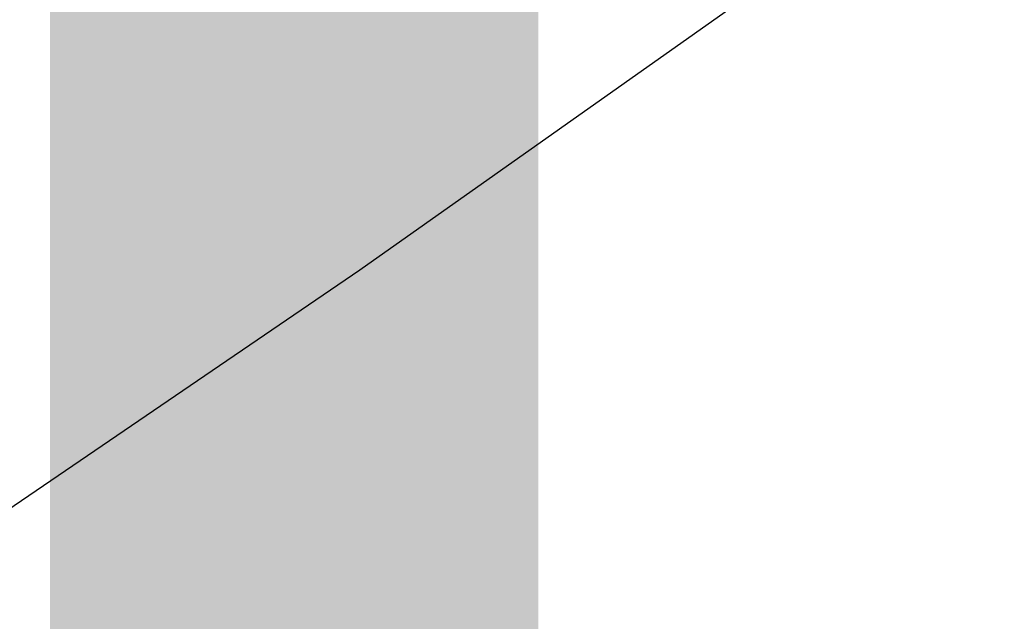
# Model space of a CAD drawing. Extents: x 0 to 370488, y 0 to 4202825.
# Tile 198 of 256: x 360286.22 to 360289.24, y 4200426.96 to 4200428.81. Entities that reach past the tile are written whole.
import ezdxf

# ---------------------------------------------------------------- set-up
doc = ezdxf.new("R2010")
doc.units = 0
doc.header["$LTSCALE"] = 0.5
doc.header["$MEASUREMENT"] = 0
doc.linetypes.add('CONTI', pattern=[0])
doc.layers.add('GORIZDEFAULT', color=32, linetype='CONTI')
doc.layers.add('ХХХ оформление', color=7, linetype='ИК_Водопровод -------в--------')
doc.styles.get("Standard").update_dxf_attribs({"font": 'isocpeur.ttf'})
doc.linetypes.add('ИК_Водопровод -------в--------', pattern='A,9,-0.6,["В",Standard,S=1.2,R=0,X=0,Y=-0.6],-1.2', length=10.8)

msp = doc.modelspace()

# ---------------------------------------------------------------- linework, layer by layer
at = {"layer": 'GORIZDEFAULT', "color": 32}
msp.add_polyline3d([(360285.766, 4200427.0221, 539), (360287.26, 4200428.04, 539), (360289.1, 4200429.34, 539), (360290.93, 4200430.68, 539), (360292.69, 4200432.04, 539), (360294.37, 4200433.39, 539), (360295.95, 4200434.71, 539), (360297.41, 4200435.99, 539), (360298.75, 4200437.19, 539), (360299.93, 4200438.29, 539), (360300.95, 4200439.29, 539), (360301.8, 4200440.15, 539), (360302.5, 4200440.91, 539), (360303.09, 4200441.6, 539), (360303.61, 4200442.25, 539), (360304.09, 4200442.89, 539), (360304.56, 4200443.56, 539)], dxfattribs=at)
at = {"layer": 'ХХХ оформление', "color": 12, "linetype": 'ByBlock', "ltscale": 1000, "const_width": 1.5, "elevation": 533.0149}
msp.add_lwpolyline([(360287.059, 4199667.8722), (362239.3324, 4199667.8722), (362239.3324, 4201313.8911), (360287.059, 4201313.8911)], close=True, dxfattribs=at)
msp.add_lwpolyline([(360287.059, 4199667.8722), (362239.3324, 4199667.8722), (362239.3324, 4201313.8911), (360287.059, 4201313.8911)], close=True, dxfattribs=at)

doc.saveas('drawing.dxf')
